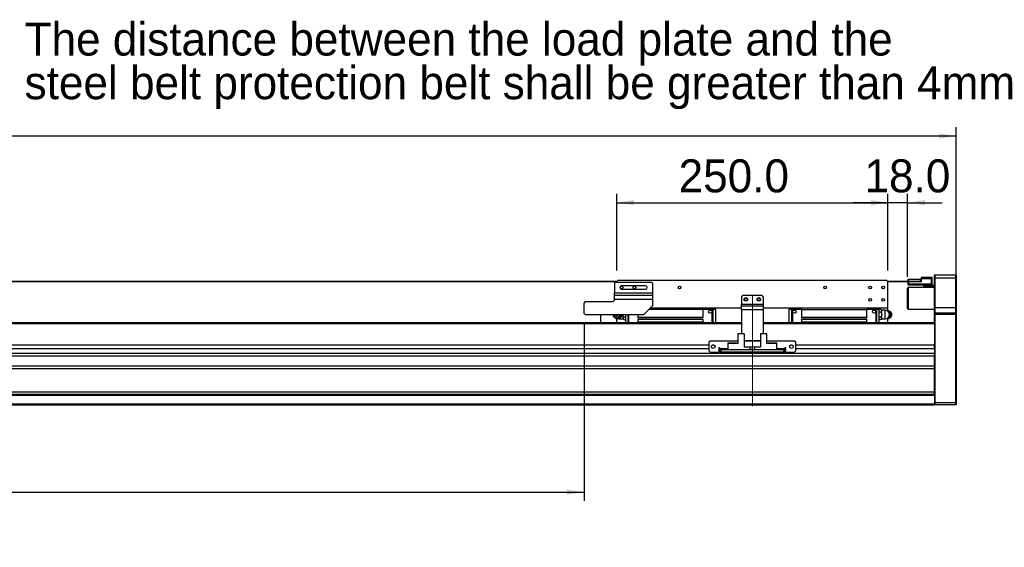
# Model space of a CAD drawing. Header units: millimetres. Extents: x 40 to 3320, y 40 to 2336.
# Tile 8 of 11: x 1686 to 2593, y 1036 to 1521. Entities that reach past the tile are written whole.
import ezdxf

# ---------------------------------------------------------------- set-up
doc = ezdxf.new("R2010")
doc.units = ezdxf.units.MM
doc.header["$LTSCALE"] = 8
doc.linetypes.add('CENTERX2', pattern=[20.32, 12.7, -2.54, 2.54, -2.54])
doc.layers.add('DIMNS', color=7, linetype='Continuous')
doc.styles.add('SLDTEXTSTYLE7', font='txt')
doc.dimstyles.new('SLDDIMSTYLE0', dxfattribs={"dimtxt": 30.4, "dimasz": 16, "dimexe": 0, "dimexo": 0.0625, "dimgap": 7.6, "dimtad": 2, "dimdec": 1, "dimrnd": 1e-09, "dimzin": 4, "dimdsep": 46, "dimtxsty": 'SLDTEXTSTYLE7', "dimsah": 1, "dimcen": 0.09, "dimadec": 0, "dimazin": 1, "dimtfac": 1, "dimtdec": 1, "dimtmove": 0, "dimatfit": 0, "dimfxl": 0, "dimfrac": 2, "dimtolj": 1, "dimtzin": 12, "dimarcsym": 0})
doc.dimstyles.new('SLDDIMSTYLE1', dxfattribs={"dimtxt": 30.4, "dimasz": 16, "dimexe": 0, "dimexo": 0.0625, "dimgap": 7.6, "dimtad": 2, "dimdec": 1, "dimrnd": 1e-09, "dimzin": 4, "dimdsep": 46, "dimtxsty": 'SLDTEXTSTYLE7', "dimsah": 1, "dimcen": 0.09, "dimadec": 0, "dimazin": 1, "dimtfac": 1, "dimtdec": 1, "dimtofl": 0, "dimtmove": 0, "dimatfit": 3, "dimfxl": 0, "dimfrac": 2, "dimtolj": 1, "dimtzin": 12, "dimarcsym": 0})

# ---------------------------------------------------------------- blocks, each defined once
blk = doc.blocks.new('SW_NOTE_4')
at = {"layer": 'DIMNS', "color": 0, "char_height": 30.4, "attachment_point": 1, "style": 'SLDTEXTSTYLE7'}
for s, insert in [('The distance between the load plate and the ', (-929.55, 56)), ('steel belt protection belt shall be greater than 4mm', (-929.55, 15.8))]:
    blk.add_mtext(s, dxfattribs=dict(at, insert=insert))
blk = doc.blocks.new('_D_7')
at = {"layer": 'DIMNS'}
for p, q in [((2236.06, 1290.56), (2236.06, 1360.99)), ((2236.06, 1352.99), (2486.06, 1352.99)), ((2486.06, 1290.56), (2486.06, 1360.99))]:
    blk.add_line(p, q, dxfattribs=at)
for points in [[(2236.06, 1352.99), (2252.06, 1350.59), (2252.06, 1355.39)], [(2486.06, 1352.99), (2470.06, 1355.39), (2470.06, 1350.59)]]:
    blk.add_solid(points, dxfattribs=at)
at = {"layer": 'DIMNS', "insert": (2293.13, 1392.88), "char_height": 30.4, "attachment_point": 1, "style": 'SLDTEXTSTYLE7'}
blk.add_mtext('250.0', dxfattribs=at)
blk = doc.blocks.new('_D_8')
at = {"layer": 'DIMNS'}
for p, q in [((253.06, 1260.06), (253.06, 1422.4)), ((2549.06, 1260.06), (2549.06, 1422.4)), ((253.06, 1414.4), (2549.06, 1414.4))]:
    blk.add_line(p, q, dxfattribs=at)
for points in [[(253.06, 1414.4), (269.06, 1412), (269.06, 1416.8)], [(2549.06, 1414.4), (2533.06, 1416.8), (2533.06, 1412)]]:
    blk.add_solid(points, dxfattribs=at)
at = {"layer": 'DIMNS', "insert": (1320.5, 1454.28), "char_height": 30.4, "attachment_point": 1, "style": 'SLDTEXTSTYLE7'}
blk.add_mtext('2296.0', dxfattribs=at)
blk = doc.blocks.new('_D_9')
at = {"layer": 'DIMNS'}
for p, q in [((2486.06, 1352.99), (2454.06, 1352.99)), ((2486.06, 1290.56), (2486.06, 1360.99)), ((2504.06, 1352.99), (2486.06, 1352.99)), ((2504.06, 1284.56), (2504.06, 1360.99)), ((2504.06, 1352.99), (2536.06, 1352.99))]:
    blk.add_line(p, q, dxfattribs=at)
for points in [[(2486.06, 1352.99), (2470.06, 1355.39), (2470.06, 1350.59)], [(2504.06, 1352.99), (2520.06, 1350.59), (2520.06, 1355.39)]]:
    blk.add_solid(points, dxfattribs=at)
at = {"layer": 'DIMNS', "insert": (2464.43, 1392.88), "char_height": 30.4, "attachment_point": 1, "style": 'SLDTEXTSTYLE7'}
blk.add_mtext('18.0', dxfattribs=at)
blk = doc.blocks.new('_D_12')
at = {"layer": 'DIMNS'}
for p, q in [((566.06, 1244.24), (566.06, 1078.4)), ((2206.06, 1240.74), (2206.06, 1078.4)), ((566.06, 1086.4), (2206.06, 1086.4))]:
    blk.add_line(p, q, dxfattribs=at)
for points in [[(566.06, 1086.4), (582.06, 1084), (582.06, 1088.8)], [(2206.06, 1086.4), (2190.06, 1088.8), (2190.06, 1084)]]:
    blk.add_solid(points, dxfattribs=at)
at = {"layer": 'DIMNS', "char_height": 30.4, "attachment_point": 1, "style": 'SLDTEXTSTYLE7'}
for s, insert in [('Stroke T=', (1260.11, 1126.28)), ('1640.0', (1435.71, 1126.28))]:
    blk.add_mtext(s, dxfattribs=dict(at, insert=insert))

msp = doc.modelspace()

# ---------------------------------------------------------------- linework, layer by layer
at = {"color": 7, "linetype": 'Continuous', "lineweight": 25}
for p, q in [((565.8619408, 1280.5955905), (2236.2619046, 1280.5955905)), ((566.0619442, 1280.3955871), (2236.0619906, 1280.3955871)), ((2235.0619439, 1279.8955861), (2234.0618972, 1278.895584)), ((2235.0619439, 1279.8955861), (2268.0619363, 1279.8955861)), ((2237.0619182, 1281.3955891), (2236.0619906, 1280.3955871)), ((2236.0619906, 1279.8955861), (2236.0619906, 1280.3955871)), ((2485.0619439, 1281.3955891), (2237.0619182, 1281.3955891)), ((2269.061983, 1278.895584), (2268.0619363, 1279.8955861)), ((2486.0619906, 1280.3955871), (2485.0619439, 1281.3955891)), ((2485.8619575, 1280.5955905), (2504.5619611, 1280.5955905)), ((2486.0619906, 1280.3955871), (2504.8620109, 1280.3955871)), ((2486.0619906, 1255.8955858), (2486.0619906, 1280.3955871)), ((2504.5619611, 1280.5955905), (2504.5619611, 1282.5955871)), ((2504.5619611, 1282.5955871), (2505.0619248, 1282.5955871)), ((2505.0619248, 1280.5955905), (2504.5619611, 1280.5955905)), ((2504.5619611, 1280.0955894), (2504.8620109, 1280.3955871)), ((2504.5619611, 1278.3955905), (2504.5619611, 1280.0955894)), ((2504.5619611, 1280.0955894), (2504.8620109, 1280.0955894)), ((2504.8620109, 1280.0955894), (2504.8620109, 1280.3955871)), ((2504.8620109, 1280.3955871), (2517.0620088, 1280.3955871)), ((2517.0620088, 1280.0955894), (2504.8620109, 1280.0955894)), ((2504.8620109, 1280.0955894), (2504.8620109, 1278.3955905)), ((2505.0619248, 1282.5955871), (2505.0619248, 1280.5955905)), ((2505.0619248, 1282.5955871), (2516.061962, 1282.5955871)), ((2505.0619248, 1280.5955905), (2516.061962, 1280.5955905)), ((2516.061962, 1280.5955905), (2516.061962, 1282.5955871)), ((2516.061962, 1282.5955871), (2516.5619258, 1282.5955871)), ((2516.5619258, 1280.5955905), (2516.061962, 1280.5955905)), ((2516.5619258, 1282.5955871), (2516.5619258, 1280.5955905)), ((2516.5619258, 1280.3955871), (2516.5619258, 1280.5955905)), ((2517.0620088, 1282.8955847), (2517.0620088, 1284.3955877)), ((2517.0620088, 1284.3955877), (2526.2619857, 1284.3955877)), ((2517.0620088, 1280.0955894), (2517.0620088, 1282.8955847)), ((2526.2619857, 1282.8955847), (2517.0620088, 1282.8955847)), ((2526.2619857, 1282.8955847), (2526.2619857, 1284.3955877)), ((2526.5619163, 1284.0955901), (2526.2619857, 1284.3955877)), ((2526.2619857, 1278.3955905), (2526.2619857, 1282.8955847)), ((2526.5619163, 1282.8955847), (2526.2619857, 1282.8955847)), ((2526.5619163, 1284.0955901), (2526.5619163, 1282.8955847)), ((2526.5619163, 1282.8955847), (2526.5619163, 1278.3955905)), ((2529.3619041, 1286.3955843), (2529.0619735, 1286.0955867)), ((2529.0619735, 1283.3955857), (2529.0619735, 1286.0955867)), ((2529.3619041, 1283.3955857), (2529.0619735, 1283.3955857)), ((2529.0619735, 1256.3955869), (2529.0619735, 1283.3955857)), ((2529.3619041, 1286.3955843), (2529.3619041, 1283.3955857)), ((2529.3619041, 1286.3955843), (2548.7619046, 1286.3955843)), ((2529.3619041, 1283.3955857), (2529.3619041, 1256.3955869)), ((2548.7619046, 1283.3955857), (2529.3619041, 1283.3955857)), ((2548.7619046, 1283.3955857), (2548.7619046, 1286.3955843)), ((2548.7619046, 1286.3955843), (2549.0619544, 1286.0955867)), ((2548.7619046, 1256.3955869), (2548.7619046, 1283.3955857)), ((2548.7619046, 1283.3955857), (2549.0619544, 1283.3955857)), ((2549.0619544, 1286.0955867), (2549.0619544, 1283.3955857)), ((2549.0619544, 1283.3955857), (2549.0619544, 1256.3955869)), ((2234.0618972, 1278.895584), (2234.0618972, 1269.8955881)), ((2262.5619773, 1276.4955881), (2240.5619029, 1276.4955881)), ((2240.5619029, 1273.2955861), (2262.5619773, 1273.2955861)), ((2269.061983, 1278.895584), (2269.061983, 1269.8955881)), ((2504.5619611, 1274.8955908), (2504.0619973, 1274.3955898)), ((2504.0619973, 1267.275964), (2504.0619973, 1274.3955898)), ((2504.5619611, 1278.3955905), (2504.8620109, 1278.3955905)), ((2504.5619611, 1277.1955851), (2504.5619611, 1278.3955905)), ((2504.5619611, 1277.1955851), (2504.8620109, 1276.8955874)), ((2529.0619735, 1274.8955908), (2504.5619611, 1274.8955908)), ((2504.5619611, 1274.8955908), (2504.5619611, 1267.4012455)), ((2504.8620109, 1278.3955905), (2504.8620109, 1276.8955874)), ((2504.8620109, 1278.3955905), (2526.2619857, 1278.3955905)), ((2526.2619857, 1276.8955874), (2504.8620109, 1276.8955874)), ((2519.061983, 1275.8955854), (2519.061983, 1276.8955874)), ((2529.0619735, 1275.8955854), (2519.061983, 1275.8955854)), ((2519.061983, 1274.8955908), (2519.061983, 1275.8955854)), ((2526.2619857, 1276.8955874), (2526.2619857, 1278.3955905)), ((2526.2619857, 1278.3955905), (2526.5619163, 1278.3955905)), ((2526.2619857, 1276.8955874), (2526.5619163, 1277.1955851)), ((2526.2619857, 1276.8955874), (2529.0619735, 1276.8955874)), ((2526.5619163, 1278.3955905), (2526.5619163, 1277.1955851)), ((2207.0619468, 1261.8955868), (2206.0619, 1260.8955848)), ((2207.0619468, 1261.8955868), (2232.0619229, 1261.8955868)), ((2234.0618972, 1269.8955881), (2269.061983, 1269.8955881)), ((2234.0618972, 1267.9025429), (2234.0618972, 1269.8955881)), ((2234.0618972, 1267.9025429), (2269.061983, 1267.9025429)), ((2234.0618972, 1263.91646), (2234.0618972, 1267.9025429)), ((2234.0618972, 1263.91646), (2234.0618972, 1263.8955909)), ((2269.061983, 1263.91646), (2234.0618972, 1263.91646)), ((2269.061983, 1269.8955881), (2269.061983, 1267.9025429)), ((2269.061983, 1267.9025429), (2269.061983, 1263.91646)), ((2269.061983, 1263.91646), (2269.061983, 1257.8955862)), ((2352.0619277, 1267.3955905), (2351.0620002, 1266.3955885)), ((2351.0620002, 1266.3955885), (2351.0620002, 1259.3955855)), ((2370.0619344, 1267.3955905), (2352.0619277, 1267.3955905)), ((2371.0619811, 1266.3955885), (2370.0619344, 1267.3955905)), ((2371.0619811, 1266.3955885), (2371.0619811, 1259.3955855)), ((2504.0619973, 1255.3955886), (2504.0619973, 1267.275964)), ((2504.5619611, 1267.4012455), (2504.5619611, 1254.8955875)), ((2206.0619, 1250.8955869), (2206.0619, 1260.8955848)), ((2261.0619668, 1249.8955886), (2269.061983, 1257.8955862)), ((2315.461934, 1254.5855875), (2265.7518987, 1254.5855875)), ((2351.0620002, 1255.8955858), (2267.0620088, 1255.8955858)), ((2315.461934, 1255.8955858), (2315.461934, 1254.5855875)), ((2324.0619306, 1255.4955865), (2315.461934, 1255.4955865)), ((2315.461934, 1254.5855875), (2315.461934, 1247.4955889)), ((2324.0619306, 1254.4955882), (2315.461934, 1254.4955882)), ((2324.5618943, 1254.9955855), (2324.0619306, 1255.4955865)), ((2324.0619306, 1254.4955882), (2324.5618943, 1254.9955855)), ((2324.0619306, 1242.3955883), (2324.0619306, 1254.4955882)), ((2324.5618943, 1255.4955865), (2324.5618943, 1254.9955855)), ((2324.5618943, 1255.4955865), (2327.0619515, 1255.4955865)), ((2324.5618943, 1254.9955855), (2324.5618943, 1254.4955882)), ((2324.5618943, 1254.4955882), (2324.5618943, 1242.3955883)), ((2327.0619515, 1254.4955882), (2324.5618943, 1254.4955882)), ((2327.0619515, 1254.4955882), (2327.0619515, 1255.4955865)), ((2327.0619515, 1254.4955882), (2327.0619515, 1242.3955883)), ((2351.0620002, 1259.3955855), (2371.0619811, 1259.3955855)), ((2351.0620002, 1257.8955862), (2351.0620002, 1259.3955855)), ((2351.0620002, 1257.8955862), (2371.0619811, 1257.8955862)), ((2351.0620002, 1254.3955865), (2351.0620002, 1257.8955862)), ((2371.0619811, 1254.3955865), (2351.0620002, 1254.3955865)), ((2351.0620002, 1254.3955865), (2351.0620002, 1232.2955887)), ((2371.0619811, 1259.3955855), (2371.0619811, 1257.8955862)), ((2371.0619811, 1257.8955862), (2371.0619811, 1254.3955865)), ((2486.0619906, 1255.8955858), (2371.0619811, 1255.8955858)), ((2371.0619811, 1254.3955865), (2371.0619811, 1232.2955887)), ((2395.0619105, 1255.4955865), (2397.5619678, 1255.4955865)), ((2395.0619105, 1255.4955865), (2395.0619105, 1254.4955882)), ((2397.5619678, 1254.4955882), (2395.0619105, 1254.4955882)), ((2395.0619105, 1242.3955883), (2395.0619105, 1254.4955882)), ((2397.5619678, 1254.9955855), (2397.5619678, 1255.4955865)), ((2398.0619315, 1255.4955865), (2397.5619678, 1254.9955855)), ((2397.5619678, 1254.4955882), (2397.5619678, 1254.9955855)), ((2397.5619678, 1254.9955855), (2398.0619315, 1254.4955882)), ((2397.5619678, 1242.3955883), (2397.5619678, 1254.4955882)), ((2406.6619281, 1255.4955865), (2398.0619315, 1255.4955865)), ((2398.0619315, 1254.4955882), (2398.0619315, 1242.3955883)), ((2406.6619281, 1254.4955882), (2398.0619315, 1254.4955882)), ((2406.6619281, 1254.5855875), (2406.6619281, 1255.8955858)), ((2406.6619281, 1254.5855875), (2466.4619569, 1254.5855875)), ((2406.6619281, 1247.4955889), (2406.6619281, 1254.5855875)), ((2466.4619569, 1254.5855875), (2466.4619569, 1255.8955858)), ((2475.0619535, 1255.4955865), (2466.4619569, 1255.4955865)), ((2466.4619569, 1247.4955889), (2466.4619569, 1254.5855875)), ((2475.0619535, 1254.4955882), (2466.4619569, 1254.4955882)), ((2475.5619172, 1254.9955855), (2475.0619535, 1255.4955865)), ((2475.0619535, 1254.4955882), (2475.5619172, 1254.9955855)), ((2475.0619535, 1242.3955883), (2475.0619535, 1254.4955882)), ((2475.5619172, 1255.4955865), (2475.5619172, 1254.9955855)), ((2475.5619172, 1255.4955865), (2478.0619744, 1255.4955865)), ((2475.5619172, 1254.9955855), (2475.5619172, 1254.4955882)), ((2478.0619744, 1254.4955882), (2475.5619172, 1254.4955882)), ((2475.5619172, 1254.4955882), (2475.5619172, 1242.3955883)), ((2478.0619744, 1254.4955882), (2478.0619744, 1255.4955865)), ((2479.563177, 1254.5143898), (2478.0619744, 1254.5143898)), ((2478.0619744, 1242.3955883), (2478.0619744, 1254.4955882)), ((2480.0619487, 1254.0155883), (2479.563177, 1254.5143898)), ((2479.563177, 1254.5143898), (2480.0619487, 1253.8532476)), ((2480.0619487, 1252.8661313), (2479.563177, 1252.2049892)), ((2480.0619487, 1253.8532476), (2480.0619487, 1254.0155883)), ((2483.3619002, 1253.8955855), (2480.0619487, 1253.8955855)), ((2480.0619487, 1253.8532476), (2480.0619487, 1253.3596876)), ((2480.0619487, 1253.3596876), (2480.0619487, 1252.8661313)), ((2480.0619487, 1252.8661313), (2480.0619487, 1250.8827048)), ((2486.546338, 1253.3955882), (2485.16506, 1253.3955882)), ((2486.0619906, 1253.3955882), (2486.0619906, 1255.8955858)), ((2486.9551066, 1253.3955882), (2486.546338, 1253.3955882)), ((2504.0619973, 1255.3955886), (2504.5619611, 1254.8955875)), ((2504.5619611, 1254.8955875), (2529.0619735, 1254.8955875)), ((2529.3619041, 1256.3955869), (2529.0619735, 1256.3955869)), ((2529.0619735, 1251.0955865), (2529.0619735, 1256.3955869)), ((2529.3619041, 1256.3955869), (2529.3619041, 1251.3955879)), ((2529.3619041, 1256.3955869), (2548.7619046, 1256.3955869)), ((2548.7619046, 1251.3955879), (2548.7619046, 1256.3955869)), ((2549.0619544, 1256.3955869), (2548.7619046, 1256.3955869)), ((2549.0619544, 1256.3955869), (2549.0619544, 1251.0955865)), ((2206.0619, 1250.8955869), (2207.0619468, 1249.8955886)), ((2207.0619468, 1249.8955886), (2261.0619668, 1249.8955886)), ((2221.062005, 1249.8955886), (2221.062005, 1242.3955883)), ((2232.9019908, 1248.4549257), (2233.2587842, 1247.9342232)), ((2236.0619906, 1242.3955883), (2236.0619906, 1246.3955889)), ((2238.7619618, 1245.8955879), (2242.0619134, 1245.8955879)), ((2238.8923768, 1246.3955889), (2239.3478755, 1246.3955889)), ((2242.0619134, 1248.9084686), (2242.0619134, 1249.8955886)), ((2242.5608043, 1247.5861843), (2242.0619134, 1248.9084686)), ((2242.0619134, 1246.9250458), (2242.0619134, 1248.9084686)), ((2242.0619134, 1246.9250458), (2242.5608043, 1247.5861843)), ((2242.0619134, 1246.4314858), (2242.0619134, 1246.9250458)), ((2242.0619134, 1245.9379259), (2242.0619134, 1246.4314858)), ((2242.5608043, 1245.2767837), (2242.0619134, 1245.9379259)), ((2242.0619134, 1245.7755889), (2242.0619134, 1245.9379259)), ((2242.0619134, 1245.7755889), (2242.5608043, 1245.2767837)), ((2242.5608043, 1247.5861843), (2244.0620069, 1247.5861843)), ((2242.5608043, 1245.2767837), (2244.0620069, 1245.2767837)), ((2244.0620069, 1249.8955886), (2244.0620069, 1242.3955883)), ((2246.5619449, 1242.3955883), (2246.5619449, 1249.8955886)), ((2247.0619086, 1249.8955886), (2247.0619086, 1242.3955883)), ((2255.6619052, 1249.8955886), (2255.6619052, 1247.4955889)), ((2255.6619052, 1247.4955889), (2315.461934, 1247.4955889)), ((2255.6619052, 1247.4955889), (2255.6619052, 1246.9955879)), ((2315.461934, 1246.9955879), (2255.6619052, 1246.9955879)), ((2255.6619052, 1245.7955862), (2255.6619052, 1242.9655875)), ((2255.6619052, 1245.7955862), (2315.461934, 1245.7955862)), ((2315.461934, 1247.4955889), (2315.461934, 1246.9955879)), ((2315.461934, 1245.7955862), (2315.461934, 1242.9655875)), ((2406.6619281, 1247.4955889), (2466.4619569, 1247.4955889)), ((2406.6619281, 1246.9955879), (2406.6619281, 1247.4955889)), ((2466.4619569, 1246.9955879), (2406.6619281, 1246.9955879)), ((2406.6619281, 1242.9655875), (2406.6619281, 1245.7955862)), ((2406.6619281, 1245.7955862), (2466.4619569, 1245.7955862)), ((2466.4619569, 1247.4955889), (2466.4619569, 1246.9955879)), ((2466.4619569, 1242.9655875), (2466.4619569, 1245.7955862)), ((2479.563177, 1252.2049892), (2478.0619744, 1252.2049892)), ((2479.563177, 1247.5861843), (2478.0619744, 1247.5861843)), ((2479.563177, 1245.2767837), (2478.0619744, 1245.2767837)), ((2479.563177, 1252.2049892), (2480.0619487, 1250.8827048)), ((2480.0619487, 1248.9084686), (2479.563177, 1247.5861843)), ((2479.563177, 1247.5861843), (2480.0619487, 1246.9250458)), ((2480.0619487, 1245.9379259), (2479.563177, 1245.2767837)), ((2479.563177, 1245.2767837), (2480.0619487, 1245.7755889)), ((2480.0619487, 1250.8827048), (2480.0619487, 1249.8955886)), ((2480.0619487, 1249.8955886), (2480.0619487, 1248.9084686)), ((2480.0619487, 1248.9084686), (2480.0619487, 1246.9250458)), ((2480.0619487, 1246.9250458), (2480.0619487, 1246.4314858)), ((2480.0619487, 1246.4314858), (2480.0619487, 1245.9379259)), ((2480.0619487, 1245.9379259), (2480.0619487, 1245.7755889)), ((2480.0619487, 1245.8955879), (2483.3619002, 1245.8955879)), ((2486.0619906, 1242.3955883), (2486.0619906, 1246.3955889)), ((2486.9551066, 1246.3955889), (2486.546338, 1246.3955889)), ((2488.817275, 1249.8955886), (2488.4312753, 1249.8955886)), ((2489.2219905, 1251.3362515), (2488.8650779, 1251.8569502)), ((2488.8650779, 1247.9342232), (2489.2219905, 1248.4549257)), ((2529.3619041, 1251.3955879), (2529.0619735, 1251.0955865)), ((2529.0619735, 1249.8955886), (2529.0619735, 1251.0955865)), ((2529.3619041, 1249.8955886), (2529.0619735, 1249.8955886)), ((2529.0619735, 1242.1097319), (2529.0619735, 1249.8955886)), ((2529.3619041, 1251.3955879), (2529.3619041, 1249.8955886)), ((2529.3619041, 1251.3955879), (2548.7619046, 1251.3955879)), ((2548.7619046, 1249.8955886), (2529.3619041, 1249.8955886)), ((2529.3619041, 1249.8955886), (2529.3619041, 1168.8955865)), ((2548.7619046, 1249.8955886), (2548.7619046, 1251.3955879)), ((2549.0619544, 1251.0955865), (2548.7619046, 1251.3955879)), ((2548.7619046, 1168.8955865), (2548.7619046, 1249.8955886)), ((2549.0619544, 1249.8955886), (2548.7619046, 1249.8955886)), ((2549.0619544, 1251.0955865), (2549.0619544, 1249.8955886)), ((2549.0619544, 1249.8955886), (2549.0619544, 1169.019851)), ((2351.0620002, 1242.3955883), (451.0619644, 1242.3955883)), ((2315.461934, 1242.9655875), (2255.6619052, 1242.9655875)), ((2255.6619052, 1242.9655875), (2255.6619052, 1242.3955883)), ((2315.461934, 1242.9655875), (2315.461934, 1242.3955883)), ((2529.0619735, 1242.3955883), (2371.0619811, 1242.3955883)), ((2466.4619569, 1242.9655875), (2406.6619281, 1242.9655875)), ((2406.6619281, 1242.3955883), (2406.6619281, 1242.9655875)), ((2466.4619569, 1242.3955883), (2466.4619569, 1242.9655875)), ((2529.0619735, 1242.1097319), (2529.0619735, 1241.3955863)), ((2529.0619735, 1241.3955863), (2529.0619735, 1221.8955877)), ((2322.0619563, 1225.3955874), (2321.0619096, 1224.3955872)), ((2347.5618962, 1225.3955874), (2322.0619563, 1225.3955874)), ((2347.5618962, 1232.2955887), (2347.5618962, 1223.395587)), ((2353.5619382, 1232.2955887), (2347.5618962, 1232.2955887)), ((2353.5619382, 1232.2955887), (2353.5619382, 1219.8955874)), ((2368.5619239, 1225.8955865), (2353.5619382, 1225.8955865)), ((2368.5619239, 1225.3955874), (2353.5619382, 1225.3955874)), ((2368.5619239, 1232.2955887), (2368.5619239, 1219.8955874)), ((2374.5619659, 1232.2955887), (2368.5619239, 1232.2955887)), ((2374.5619659, 1223.395587), (2374.5619659, 1232.2955887)), ((2400.0619058, 1225.3955874), (2374.5619659, 1225.3955874)), ((2401.0619525, 1224.3955872), (2400.0619058, 1225.3955874)), ((2321.0619096, 1221.8955877), (481.0619656, 1221.8955877)), ((2321.0619096, 1218.4955879), (481.0619656, 1218.4955879)), ((2321.0619096, 1224.3955872), (2321.0619096, 1216.3955878)), ((2321.0619096, 1216.3955878), (2322.0619563, 1215.3955876)), ((2325.8619908, 1221.8955877), (2324.2619638, 1221.8955877)), ((2331.0619, 1219.3955864), (2330.0619725, 1219.3955864)), ((2330.0619725, 1219.3955864), (2330.0619725, 1215.3955876)), ((2331.0619, 1218.4955879), (2330.0619725, 1218.4955879)), ((2331.0619, 1218.3955881), (2331.0619, 1219.3955864)), ((2331.0619, 1218.3955881), (2331.0619, 1217.3955879)), ((2331.0619, 1215.3955876), (2331.0619, 1217.3955879)), ((2331.0619, 1217.3955879), (2332.0619468, 1217.3955879)), ((2332.0619468, 1217.3955879), (2332.0619468, 1215.3955876)), ((2390.0619153, 1217.3955879), (2332.0619468, 1217.3955879)), ((2338.3619193, 1223.8955881), (2346.1619023, 1223.8955881)), ((2338.3619193, 1223.8955881), (2338.3619193, 1223.395587)), ((2338.3619193, 1223.395587), (2338.3619193, 1217.3955879)), ((2347.5618962, 1223.395587), (2338.3619193, 1223.395587)), ((2346.6619853, 1223.395587), (2346.1619023, 1223.8955881)), ((2359.0618972, 1219.8955874), (2353.5619382, 1219.8955874)), ((2359.0618972, 1217.3955879), (2359.0618972, 1219.8955874)), ((2361.0619906, 1219.8955874), (2359.0618972, 1219.8955874)), ((2361.0619906, 1217.3955879), (2361.0619906, 1219.8955874)), ((2363.0619649, 1219.8955874), (2361.0619906, 1219.8955874)), ((2363.0619649, 1219.8955874), (2363.0619649, 1217.3955879)), ((2368.5619239, 1219.8955874), (2363.0619649, 1219.8955874)), ((2383.7619428, 1223.395587), (2374.5619659, 1223.395587)), ((2375.9619597, 1223.8955881), (2375.461996, 1223.395587)), ((2375.9619597, 1223.8955881), (2383.7619428, 1223.8955881)), ((2383.7619428, 1223.395587), (2383.7619428, 1223.8955881)), ((2383.7619428, 1217.3955879), (2383.7619428, 1223.395587)), ((2390.0619153, 1215.3955876), (2390.0619153, 1217.3955879)), ((2390.0619153, 1217.3955879), (2391.061962, 1217.3955879)), ((2392.0620088, 1219.3955864), (2391.061962, 1219.3955864)), ((2391.061962, 1219.3955864), (2391.061962, 1218.3955881)), ((2392.0620088, 1218.4955879), (2391.061962, 1218.4955879)), ((2391.061962, 1217.3955879), (2391.061962, 1218.3955881)), ((2391.061962, 1217.3955879), (2391.061962, 1215.3955876)), ((2392.0620088, 1215.3955876), (2392.0620088, 1219.3955864)), ((2397.8618983, 1221.8955877), (2396.2619905, 1221.8955877)), ((2400.0619058, 1215.3955876), (2401.0619525, 1216.3955878)), ((2401.0619525, 1216.3955878), (2401.0619525, 1224.3955872)), ((2529.0619735, 1221.8955877), (2401.0619525, 1221.8955877)), ((2529.0619735, 1218.4955879), (2401.0619525, 1218.4955879)), ((2529.0619735, 1218.4955879), (2529.0619735, 1221.8955877)), ((2529.0619735, 1218.4955879), (2529.0619735, 1214.1606092)), ((2529.0619735, 1214.1606092), (273.0619315, 1214.1606092)), ((2529.0619735, 1211.7031525), (273.0619315, 1211.7031525)), ((2322.0619563, 1215.3955876), (2330.0619725, 1215.3955876)), ((2332.0619468, 1215.3955876), (2331.0619, 1215.3955876)), ((2390.0619153, 1215.3955876), (2332.0619468, 1215.3955876)), ((2391.061962, 1215.3955876), (2390.0619153, 1215.3955876)), ((2392.0620088, 1215.3955876), (2400.0619058, 1215.3955876)), ((2529.0619735, 1214.1606092), (2529.0619735, 1212.8529391)), ((2529.0619735, 1175.695588), (2529.0619735, 1212.8529391)), ((2529.0619735, 1202.2913421), (273.0619315, 1202.2913421)), ((2529.0619735, 1199.8338861), (273.0619315, 1199.8338861)), ((2529.0619735, 1178.3955871), (273.0619315, 1178.3955871)), ((2529.0619735, 1176.3955868), (273.0619315, 1176.3955868)), ((2529.0619735, 1175.3955866), (273.0619315, 1175.3955866)), ((2529.0619735, 1175.695588), (2529.0619735, 1175.3955866)), ((2529.0619735, 1175.3955866), (2529.0619735, 1167.3955872)), ((2529.0619735, 1167.3955872), (273.0619315, 1167.3955872)), ((2529.0619735, 1166.395587), (273.0619315, 1166.395587)), ((2529.0619735, 1169.019851), (2529.3619041, 1168.8955865)), ((2529.0619735, 1167.3955872), (2529.0619735, 1166.395587)), ((2529.0619735, 1167.1955875), (2529.3619041, 1166.895588)), ((2529.3619041, 1168.8955865), (2529.3619041, 1166.895588)), ((2529.3619041, 1168.8955865), (2548.7619046, 1168.8955865)), ((2548.7619046, 1166.895588), (2529.3619041, 1166.895588)), ((2549.0619544, 1169.019851), (2548.7619046, 1168.8955865)), ((2548.7619046, 1166.895588), (2548.7619046, 1168.8955865)), ((2549.0619544, 1167.1955875), (2548.7619046, 1166.895588)), ((2549.0619544, 1169.019851), (2549.0619544, 1167.1955875))]:
    msp.add_line(p, q, dxfattribs=at)
at = {"color": 8, "linetype": 'Continuous', "lineweight": 25}
for p, q in [((2483.3619002, 1245.8955879), (2483.3619002, 1253.8955855)), ((2238.7619618, 1246.3308397), (2238.7619618, 1245.8955879)), ((2351.0620002, 1241.3955863), (451.0619644, 1241.3955863)), ((2529.0619735, 1241.3955863), (2371.0619811, 1241.3955863)), ((2338.3619193, 1218.3955881), (2331.0619, 1218.3955881)), ((2391.061962, 1218.3955881), (2383.7619428, 1218.3955881))]:
    msp.add_line(p, q, dxfattribs=at)
at = {"color": 7, "linetype": 'Continuous', "lineweight": 25, "flags": 128}
for points in [[(2489.661992, 1249.8955886), (2489.4909267, 1250.8231821), (2489.2219905, 1251.3362515)], [(2489.2219905, 1248.4549257), (2489.4909267, 1248.967995), (2489.661992, 1249.8955886)]]:
    msp.add_lwpolyline(points, dxfattribs=at)
at = {"color": 7, "linetype": 'Continuous', "lineweight": 25}
for centre, radius in [((2240.5619525, 1274.8955872), 1.25), ((2252.5619525, 1274.8955872), 1.25), ((2294.0619525, 1274.8955872), 1.25), ((2428.0619525, 1274.8955872), 1.25), ((2469.5619525, 1274.8955872), 1.25), ((2481.5619525, 1274.8955872), 1.25), ((2355.0619525, 1263.8955872), 1.7), ((2355.0619525, 1263.8955872), 1.25), ((2367.0619525, 1263.8955872), 1.7), ((2367.0619525, 1263.8955872), 1.25), ((2469.5619525, 1263.3955872), 1.25), ((2481.5619525, 1263.3955872), 1.25), ((2322.2619525, 1252.5955872), 1.5), ((2399.8619525, 1252.5955872), 1.5), ((2473.2619525, 1252.5955872), 1.5), ((2325.0619525, 1220.3955872), 1.7), ((2397.0619525, 1220.3955872), 1.7)]:
    msp.add_circle(centre, radius, dxfattribs=at)
for centre, radius, start, end in [((2240.5619525, 1274.8955872), 1.6, 90, 270), ((2262.5619525, 1274.8955872), 1.6, 270, 90), ((2232.0619525, 1263.8955872), 2, 270, 0), ((2483.3619525, 1249.8955872), 4, 0, 90), ((2484.0147794, 1249.8955867), 3.5752886, 306.7177805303, 53.2822194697), ((2486.1971042, 1249.9724912), 3.2680246, 358.6516011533, 71.7115765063), ((2234.7093824, 1249.7814174), 2.2502913, 177.0917829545, 2.9082170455), ((2235.7487083, 1249.6755296), 3.0383992, 214.9666772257, 4.1533384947), ((2234.7093228, 1249.84717), 1.0369406, 177.3236730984, 2.6763269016), ((2235.7194069, 1249.8955872), 3.3, 269.9999999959, 0), ((2238.7619525, 1249.8955872), 4, 242.6870994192, 270), ((2483.3619525, 1249.8955872), 4, 270, 0), ((2486.1938136, 1249.8197263), 3.2712899, 289.108432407, 1.3288269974)]:
    msp.add_arc(centre, radius, start, end, dxfattribs=at)
at = {"color": 8, "linetype": 'Continuous', "lineweight": 25}
msp.add_arc((2236.3300333, 1249.8279313), 2.9535289, 293.2206120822, 1.3126038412, dxfattribs=at)
at = {"color": 7, "linetype": 'Continuous', "lineweight": 25}
for points, knots in [([(2488.4312753, 1249.8955886), (2488.0677649, 1250.4043123), (2487.4457902, 1251.2747506), (2486.8475181, 1252.519825), (2486.6364347, 1253.1336075), (2486.546338, 1253.3955882)], [0, 0, 0, 0, 0.4463269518, 0.7636758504, 1, 1, 1, 1]), ([(2486.9551066, 1253.3955882), (2487.2403583, 1253.0109653), (2487.7226989, 1252.3605949), (2488.3544505, 1251.2254982), (2488.6334782, 1250.4619326), (2488.7826226, 1250.0023651), (2488.817275, 1249.8955886)], [0, 0, 0, 0, 0.3444514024, 0.582443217, 0.9029843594, 1, 1, 1, 1]), ([(2234.8768119, 1246.7916916), (2234.8774872, 1246.7906483), (2234.9685844, 1246.6499155), (2235.0690423, 1246.5222791), (2235.1687554, 1246.3955889)], [0, 0, 0, 0, 0.0074134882, 1, 1, 1, 1]), ([(2235.1687554, 1246.3955889), (2235.4805063, 1246.3955889), (2236.003854, 1246.3955889), (2236.9923299, 1246.3955889), (2237.9522701, 1246.3955889), (2238.5817438, 1246.3955889), (2238.8923768, 1246.3955889)], [0, 0, 0, 0, 0.3312982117, 0.5561625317, 0.7809748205, 1, 1, 1, 1]), ([(2238.8923768, 1246.3955889), (2239.0017957, 1246.7488438), (2239.1843425, 1247.3381899), (2239.622977, 1248.2749593), (2240.1567071, 1249.1064325), (2240.5446657, 1249.6191577), (2240.7538299, 1249.8955886)], [0, 0, 0, 0, 0.3204904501, 0.5346840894, 0.749129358, 1, 1, 1, 1]), ([(2241.2331704, 1249.8955886), (2241.0574967, 1249.4021528), (2240.75691, 1248.5578585), (2240.0205678, 1247.310243), (2239.5596118, 1246.6834849), (2239.3478755, 1246.3955889)], [0, 0, 0, 0, 0.4319358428, 0.7390645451, 1, 1, 1, 1]), ([(2485.2181081, 1246.3955889), (2485.2928443, 1246.3955889), (2485.7208351, 1246.3955889), (2486.1730715, 1246.3955889), (2486.546338, 1246.3955889)], [0, 0, 0, 0, 0.1746210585, 1, 1, 1, 1]), ([(2486.546338, 1246.3955889), (2486.7252427, 1246.8908639), (2487.0350601, 1247.7485544), (2487.7713397, 1248.9929144), (2488.2292537, 1249.6192591), (2488.4312753, 1249.8955886)], [0, 0, 0, 0, 0.4330047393, 0.7498541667, 1, 1, 1, 1]), ([(2488.817275, 1249.8955886), (2488.6929615, 1249.5138035), (2488.4830339, 1248.8690841), (2487.9303718, 1247.7637819), (2487.3961188, 1246.9890907), (2487.0518128, 1246.5257333), (2486.9551066, 1246.3955889)], [0, 0, 0, 0, 0.343479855, 0.5800334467, 0.882042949, 1, 1, 1, 1])]:
    msp.add_open_spline(points, degree=3, knots=knots, dxfattribs=at)
at = {"layer": 'DIMNS', "linetype": 'CENTERX2', "lineweight": 18}
msp.add_line((2361.0619525, 1165.5955872), (2361.0619525, 1275.1955872), dxfattribs=at)

# ---------------------------------------------------------------- block references
at = {"layer": 'DIMNS'}
msp.add_blockref('SW_NOTE_4', (2619.8795861, 1462.873676), dxfattribs=at)

# ---------------------------------------------------------------- dimensions: what is measured, and where the dimension line sits
for base, p1, p2, dimstyle, picture, middle in [((2549.0619525, 1414.3955872), (253.0619525, 1249.8955872), (2549.0619525, 1249.8955872), 'SLDDIMSTYLE1', '_D_8', (1379.902974, 1414.3955872)), ((2486.0619525, 1352.9935791), (2236.0619525, 1280.3955872), (2486.0619525, 1280.3955872), 'SLDDIMSTYLE1', '_D_7', (2341.561779, 1352.9935791)), ((2486.0619525, 1352.9935791), (2504.0619525, 1274.3955872), (2486.0619525, 1280.3955872), 'SLDDIMSTYLE0', '_D_9', (2501.8853626, 1352.9935791))]:
    dim = msp.add_linear_dim(base=base, p1=p1, p2=p2, dimstyle=dimstyle, dxfattribs=at)
    dim.commit()
    dim.dimension.update_dxf_attribs({"geometry": picture, "text_midpoint": middle, "dimtype": 160})
dim = msp.add_linear_dim(base=(2206.0619525, 1086.3955872), p1=(566.0619525, 1254.3955872), p2=(2206.0619525, 1250.8955872), text='Stroke T=<>', dimstyle='SLDDIMSTYLE1', dxfattribs=at)
dim.commit()
dim.dimension.update_dxf_attribs({"geometry": '_D_12', "text_midpoint": (1407.3182794, 1086.3955872), "dimtype": 160})

doc.saveas('drawing.dxf')
